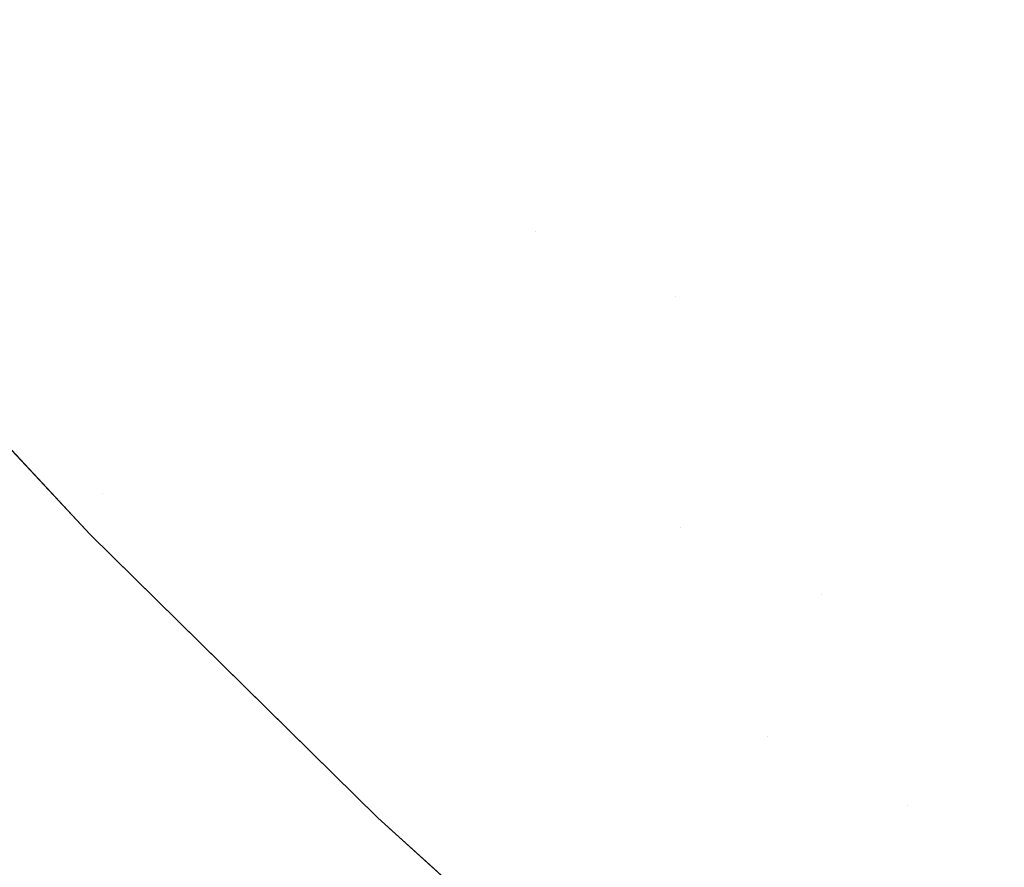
# Model space of a CAD drawing. Header units: centimetres. Extents: x -44.1 to 45.2, y 4.2 to 6.
# Tile 9 of 256: x -44.0704 to -44.05927, y 4.24612 to 4.2557. Entities that reach past the tile are written whole.
import ezdxf

# ---------------------------------------------------------------- set-up
doc = ezdxf.new("R2010")
doc.units = ezdxf.units.CM
doc.header["$LTSCALE"] = 2.54
doc.layers.add('Lucido design-1', color=7, linetype='Continuous')

# ---------------------------------------------------------------- blocks, each defined once
blk = doc.blocks.new('Gruppo-4-1')
at = {"color": 7, "linetype": 'Continuous', "lineweight": 9}
for points, invisible_edges in [([(-44.070086, 4.257788, -2312.396068), (-44.070673, 4.257617, -2312.397555), (-44.069025, 4.255656, -2312.397555), (-44.068445, 4.255835, -2312.396068)], 15), ([(-44.069572, 4.255488, -2312.39905), (-44.069025, 4.255656, -2312.397555), (-44.070673, 4.257617, -2312.397555), (-44.071226, 4.257456, -2312.39905)], 15), ([(-44.062664, 4.257615, -2312.384543), (-44.063493, 4.25736, -2312.385944), (-44.061814, 4.25547, -2312.385944), (-44.060995, 4.255737, -2312.384543)], 15), ([(-44.071226, 4.257456, -2312.39905), (-44.071746, 4.257304, -2312.400554), (-44.070086, 4.25533, -2312.400554), (-44.069572, 4.255488, -2312.39905)], 15), ([(-44.062603, 4.255213, -2312.387357), (-44.061814, 4.25547, -2312.385944), (-44.063493, 4.25736, -2312.385944), (-44.064292, 4.257113, -2312.387357)], 15), ([(-44.070566, 4.255182, -2312.402065), (-44.070086, 4.25533, -2312.400554), (-44.071746, 4.257304, -2312.400554), (-44.072231, 4.257163, -2312.402065)], 15), ([(-44.064292, 4.257113, -2312.387357), (-44.065062, 4.256876, -2312.388781), (-44.063364, 4.254966, -2312.388781), (-44.062603, 4.255213, -2312.387357)], 15), ([(-44.060989, 4.256946, -2313.061185), (-44.060148, 4.256012, -2313.061185), (-44.061814, 4.25547, -2313.058396), (-44.062665, 4.256415, -2313.058396)], 15), ([(-44.068445, 4.255835, -2313.048272), (-44.069025, 4.255656, -2313.046785), (-44.069861, 4.256637, -2313.046785), (-44.069277, 4.256812, -2313.048272)], 15), ([(-44.065664, 4.255466, -2313.052675), (-44.066509, 4.256431, -2313.052675), (-44.065062, 4.256876, -2313.055559), (-44.064225, 4.255922, -2313.055559)], 15), ([(-44.064094, 4.254728, -2312.390218), (-44.063364, 4.254966, -2312.388781), (-44.065062, 4.256876, -2312.388781), (-44.065801, 4.256649, -2312.390218)], 15), ([(-44.070411, 4.256472, -2313.04529), (-44.069861, 4.256637, -2313.046785), (-44.069025, 4.255656, -2313.046785), (-44.069572, 4.255488, -2313.04529)], 15), ([(-44.065801, 4.256649, -2312.390218), (-44.066509, 4.256431, -2312.391665), (-44.064794, 4.2545, -2312.391665), (-44.064094, 4.254728, -2312.390218)], 15), ([(-44.059283, 4.255078, -2313.061185), (-44.060148, 4.256012, -2313.061185), (-44.05837, 4.256591, -2313.063922), (-44.057517, 4.255669, -2313.063922)], 15), ([(-44.05753, 4.254441, -2312.38178), (-44.056639, 4.254747, -2312.380418), (-44.05837, 4.256591, -2312.380418), (-44.059273, 4.256297, -2312.38178)], 15), ([(-44.069572, 4.255488, -2313.04529), (-44.070086, 4.25533, -2313.043786), (-44.070928, 4.256318, -2313.043786), (-44.070411, 4.256472, -2313.04529)], 15), ([(-44.065463, 4.254283, -2312.393122), (-44.064794, 4.2545, -2312.391665), (-44.066509, 4.256431, -2312.391665), (-44.067186, 4.256222, -2312.393122)], 15), ([(-44.067186, 4.256222, -2313.051217), (-44.066509, 4.256431, -2313.052675), (-44.065664, 4.255466, -2313.052675), (-44.066337, 4.255253, -2313.051217)], 15), ([(-44.062665, 4.256415, -2313.058396), (-44.061814, 4.25547, -2313.058396), (-44.063364, 4.254966, -2313.055559), (-44.064225, 4.255922, -2313.055559)], 15), ([(-44.071411, 4.256173, -2313.042275), (-44.070928, 4.256318, -2313.043786), (-44.070086, 4.25533, -2313.043786), (-44.070566, 4.255182, -2313.042275)], 15), ([(-44.059273, 4.256297, -2312.38178), (-44.060148, 4.256012, -2312.383155), (-44.058393, 4.254144, -2312.383155), (-44.05753, 4.254441, -2312.38178)], 15), ([(-44.067186, 4.256222, -2312.393122), (-44.067832, 4.256024, -2312.39459), (-44.0661, 4.254075, -2312.39459), (-44.065463, 4.254283, -2312.393122)], 15), ([(-44.066337, 4.255253, -2313.051217), (-44.066978, 4.25505, -2313.04975), (-44.067832, 4.256024, -2313.04975), (-44.067186, 4.256222, -2313.051217)], 15), ([(-44.066706, 4.253878, -2312.396068), (-44.0661, 4.254075, -2312.39459), (-44.067832, 4.256024, -2312.39459), (-44.068445, 4.255835, -2312.396068)], 15), ([(-44.068445, 4.255835, -2313.048272), (-44.067832, 4.256024, -2313.04975), (-44.066978, 4.25505, -2313.04975), (-44.067588, 4.254857, -2313.048272)], 15), ([(-44.060938, 4.254525, -2313.058396), (-44.061814, 4.25547, -2313.058396), (-44.060148, 4.256012, -2313.061185), (-44.059283, 4.255078, -2313.061185)], 15), ([(-44.059229, 4.253856, -2312.384543), (-44.058393, 4.254144, -2312.383155), (-44.060148, 4.256012, -2312.383155), (-44.060995, 4.255737, -2312.384543)], 15), ([(-44.064225, 4.255922, -2313.055559), (-44.063364, 4.254966, -2313.055559), (-44.064794, 4.2545, -2313.052675), (-44.065664, 4.255466, -2313.052675)], 15), ([(-44.068445, 4.255835, -2312.396068), (-44.069025, 4.255656, -2312.397555), (-44.067279, 4.253692, -2312.397555), (-44.066706, 4.253878, -2312.396068)], 15), ([(-44.067588, 4.254857, -2313.048272), (-44.068165, 4.254674, -2313.046785), (-44.069025, 4.255656, -2313.046785), (-44.068445, 4.255835, -2313.048272)], 15), ([(-44.060995, 4.255737, -2312.384543), (-44.061814, 4.25547, -2312.385944), (-44.060038, 4.253579, -2312.385944), (-44.059229, 4.253856, -2312.384543)], 15), ([(-44.06782, 4.253516, -2312.39905), (-44.067279, 4.253692, -2312.397555), (-44.069025, 4.255656, -2312.397555), (-44.069572, 4.255488, -2312.39905)], 15), ([(-44.069572, 4.255488, -2313.04529), (-44.069025, 4.255656, -2313.046785), (-44.068165, 4.254674, -2313.046785), (-44.068709, 4.254502, -2313.04529)], 15), ([(-44.057517, 4.255669, -2313.063922), (-44.056639, 4.254747, -2313.063922), (-44.058393, 4.254144, -2313.061185), (-44.059283, 4.255078, -2313.061185)], 15), ([(-44.069572, 4.255488, -2312.39905), (-44.070086, 4.25533, -2312.400554), (-44.068327, 4.25335, -2312.400554), (-44.06782, 4.253516, -2312.39905)], 15), ([(-44.068709, 4.254502, -2313.04529), (-44.069219, 4.25434, -2313.043786), (-44.070086, 4.25533, -2313.043786), (-44.069572, 4.255488, -2313.04529)], 15), ([(-44.066337, 4.255253, -2313.051217), (-44.065664, 4.255466, -2313.052675), (-44.064794, 4.2545, -2313.052675), (-44.065463, 4.254283, -2313.051217)], 15), ([(-44.062478, 4.254009, -2313.055559), (-44.063364, 4.254966, -2313.055559), (-44.061814, 4.25547, -2313.058396), (-44.060938, 4.254525, -2313.058396)], 15), ([(-44.060817, 4.253311, -2312.387357), (-44.060038, 4.253579, -2312.385944), (-44.061814, 4.25547, -2312.385944), (-44.062603, 4.255213, -2312.387357)], 15), ([(-44.068802, 4.253196, -2312.402065), (-44.068327, 4.25335, -2312.400554), (-44.070086, 4.25533, -2312.400554), (-44.070566, 4.255182, -2312.402065)], 15), ([(-44.070566, 4.255182, -2313.042275), (-44.070086, 4.25533, -2313.043786), (-44.069219, 4.25434, -2313.043786), (-44.069696, 4.254189, -2313.042275)], 15), ([(-44.065463, 4.254283, -2313.051217), (-44.0661, 4.254075, -2313.04975), (-44.066978, 4.25505, -2313.04975), (-44.066337, 4.255253, -2313.051217)], 15), ([(-44.070566, 4.255182, -2312.402065), (-44.071012, 4.255045, -2312.403583), (-44.069242, 4.253053, -2312.403583), (-44.068802, 4.253196, -2312.402065)], 15), ([(-44.069696, 4.254189, -2313.042275), (-44.07014, 4.254049, -2313.040757), (-44.071012, 4.255045, -2313.040757), (-44.070566, 4.255182, -2313.042275)], 15), ([(-44.062603, 4.255213, -2312.387357), (-44.063364, 4.254966, -2312.388781), (-44.061568, 4.253053, -2312.388781), (-44.060817, 4.253311, -2312.387357)], 15), ([(-44.069648, 4.252921, -2312.405108), (-44.069242, 4.253053, -2312.403583), (-44.071012, 4.255045, -2312.403583), (-44.071423, 4.254918, -2312.405108)], 15), ([(-44.071423, 4.254918, -2313.039231), (-44.071012, 4.255045, -2313.040757), (-44.07014, 4.254049, -2313.040757), (-44.070549, 4.25392, -2313.039231)], 15), ([(-44.067588, 4.254857, -2313.048272), (-44.066978, 4.25505, -2313.04975), (-44.0661, 4.254075, -2313.04975), (-44.066706, 4.253878, -2313.048272)], 15), ([(-44.059283, 4.255078, -2313.061185), (-44.058393, 4.254144, -2313.061185), (-44.060038, 4.253579, -2313.058396), (-44.060938, 4.254525, -2313.058396)], 15), ([(-44.071423, 4.254918, -2312.405108), (-44.0718, 4.254802, -2312.40664), (-44.07002, 4.252799, -2312.40664), (-44.069648, 4.252921, -2312.405108)], 15), ([(-44.063899, 4.253534, -2313.052675), (-44.064794, 4.2545, -2313.052675), (-44.063364, 4.254966, -2313.055559), (-44.062478, 4.254009, -2313.055559)], 15), ([(-44.062288, 4.252805, -2312.390218), (-44.061568, 4.253053, -2312.388781), (-44.063364, 4.254966, -2312.388781), (-44.064094, 4.254728, -2312.390218)], 15), ([(-44.070358, 4.25269, -2312.408177), (-44.07002, 4.252799, -2312.40664), (-44.0718, 4.254802, -2312.40664), (-44.072142, 4.254697, -2312.408177)], 15), ([(-44.066706, 4.253878, -2313.048272), (-44.067279, 4.253692, -2313.046785), (-44.068165, 4.254674, -2313.046785), (-44.067588, 4.254857, -2313.048272)], 15), ([(-44.072142, 4.254697, -2312.408177), (-44.072448, 4.254602, -2312.409719), (-44.07066, 4.252591, -2312.409719), (-44.070358, 4.25269, -2312.408177)], 15), ([(-44.068709, 4.254502, -2313.04529), (-44.068165, 4.254674, -2313.046785), (-44.067279, 4.253692, -2313.046785), (-44.06782, 4.253516, -2313.04529)], 15), ([(-44.064094, 4.254728, -2312.390218), (-44.064794, 4.2545, -2312.391665), (-44.062979, 4.252568, -2312.391665), (-44.062288, 4.252805, -2312.390218)], 15), ([(-44.06782, 4.253516, -2313.04529), (-44.068327, 4.25335, -2313.043786), (-44.069219, 4.25434, -2313.043786), (-44.068709, 4.254502, -2313.04529)], 15), ([(-44.063639, 4.252341, -2312.393122), (-44.062979, 4.252568, -2312.391665), (-44.064794, 4.2545, -2312.391665), (-44.065463, 4.254283, -2312.393122)], 15), ([(-44.065463, 4.254283, -2313.051217), (-44.064794, 4.2545, -2313.052675), (-44.063899, 4.253534, -2313.052675), (-44.064564, 4.253312, -2313.051217)], 15), ([(-44.060938, 4.254525, -2313.058396), (-44.060038, 4.253579, -2313.058396), (-44.061568, 4.253053, -2313.055559), (-44.062478, 4.254009, -2313.055559)], 15), ([(-44.069696, 4.254189, -2313.042275), (-44.069219, 4.25434, -2313.043786), (-44.068327, 4.25335, -2313.043786), (-44.068802, 4.253196, -2313.042275)], 15), ([(-44.065463, 4.254283, -2312.393122), (-44.0661, 4.254075, -2312.39459), (-44.064269, 4.252125, -2312.39459), (-44.063639, 4.252341, -2312.393122)], 15), ([(-44.064564, 4.253312, -2313.051217), (-44.065197, 4.2531, -2313.04975), (-44.0661, 4.254075, -2313.04975), (-44.065463, 4.254283, -2313.051217)], 15), ([(-44.068802, 4.253196, -2313.042275), (-44.069242, 4.253053, -2313.040757), (-44.07014, 4.254049, -2313.040757), (-44.069696, 4.254189, -2313.042275)], 15), ([(-44.059113, 4.252633, -2313.058396), (-44.060038, 4.253579, -2313.058396), (-44.058393, 4.254144, -2313.061185), (-44.05748, 4.253209, -2313.061185)], 15), ([(-44.070549, 4.25392, -2313.039231), (-44.07014, 4.254049, -2313.040757), (-44.069242, 4.253053, -2313.040757), (-44.069648, 4.252921, -2313.039231)], 15), ([(-44.064866, 4.251919, -2312.396068), (-44.064269, 4.252125, -2312.39459), (-44.0661, 4.254075, -2312.39459), (-44.066706, 4.253878, -2312.396068)], 15), ([(-44.066706, 4.253878, -2313.048272), (-44.0661, 4.254075, -2313.04975), (-44.065197, 4.2531, -2313.04975), (-44.065799, 4.252899, -2313.048272)], 15), ([(-44.062478, 4.254009, -2313.055559), (-44.061568, 4.253053, -2313.055559), (-44.062979, 4.252568, -2313.052675), (-44.063899, 4.253534, -2313.052675)], 15), ([(-44.069648, 4.252921, -2313.039231), (-44.07002, 4.252799, -2313.0377), (-44.070923, 4.253801, -2313.0377), (-44.070549, 4.25392, -2313.039231)], 15), ([(-44.071262, 4.253694, -2313.036163), (-44.070923, 4.253801, -2313.0377), (-44.07002, 4.252799, -2313.0377), (-44.070358, 4.25269, -2313.036163)], 15), ([(-44.066706, 4.253878, -2312.396068), (-44.067279, 4.253692, -2312.397555), (-44.065432, 4.251725, -2312.397555), (-44.064866, 4.251919, -2312.396068)], 15), ([(-44.065799, 4.252899, -2313.048272), (-44.066368, 4.252708, -2313.046785), (-44.067279, 4.253692, -2313.046785), (-44.066706, 4.253878, -2313.048272)], 15), ([(-44.059229, 4.253856, -2312.384543), (-44.060038, 4.253579, -2312.385944), (-44.058163, 4.251687, -2312.385944), (-44.057366, 4.251976, -2312.384543)], 15), ([(-44.070358, 4.25269, -2313.036163), (-44.07066, 4.252591, -2313.034621), (-44.071567, 4.253597, -2313.034621), (-44.071262, 4.253694, -2313.036163)], 15), ([(-44.065966, 4.251541, -2312.39905), (-44.065432, 4.251725, -2312.397555), (-44.067279, 4.253692, -2312.397555), (-44.06782, 4.253516, -2312.39905)], 15), ([(-44.06782, 4.253516, -2313.04529), (-44.067279, 4.253692, -2313.046785), (-44.066368, 4.252708, -2313.046785), (-44.066906, 4.252529, -2313.04529)], 15), ([(-44.060632, 4.252096, -2313.055559), (-44.061568, 4.253053, -2313.055559), (-44.060038, 4.253579, -2313.058396), (-44.059113, 4.252633, -2313.058396)], 15), ([(-44.058931, 4.251408, -2312.387357), (-44.058163, 4.251687, -2312.385944), (-44.060038, 4.253579, -2312.385944), (-44.060817, 4.253311, -2312.387357)], 15), ([(-44.06782, 4.253516, -2312.39905), (-44.068327, 4.25335, -2312.400554), (-44.066467, 4.251369, -2312.400554), (-44.065966, 4.251541, -2312.39905)], 15), ([(-44.066906, 4.252529, -2313.04529), (-44.06741, 4.25236, -2313.043786), (-44.068327, 4.25335, -2313.043786), (-44.06782, 4.253516, -2313.04529)], 15), ([(-44.064564, 4.253312, -2313.051217), (-44.063899, 4.253534, -2313.052675), (-44.062979, 4.252568, -2313.052675)], 11), ([(-44.066935, 4.251208, -2312.402065), (-44.066467, 4.251369, -2312.400554), (-44.068327, 4.25335, -2312.400554), (-44.068802, 4.253196, -2312.402065)], 15), ([(-44.068802, 4.253196, -2313.042275), (-44.068327, 4.25335, -2313.043786), (-44.06741, 4.25236, -2313.043786), (-44.067881, 4.252202, -2313.042275)], 15), ([(-44.064269, 4.252125, -2313.04975), (-44.065197, 4.2531, -2313.04975), (-44.064564, 4.253312, -2313.051217)], 11), ([(-44.062979, 4.252568, -2313.052675), (-44.064269, 4.252125, -2313.04975), (-44.064564, 4.253312, -2313.051217)], 11), ([(-44.060817, 4.253311, -2312.387357), (-44.061568, 4.253053, -2312.388781), (-44.059671, 4.25114, -2312.388781), (-44.058931, 4.251408, -2312.387357)], 15), ([(-44.068802, 4.253196, -2312.402065), (-44.069242, 4.253053, -2312.403583), (-44.06737, 4.251059, -2312.403583), (-44.066935, 4.251208, -2312.402065)], 15), ([(-44.067881, 4.252202, -2313.042275), (-44.068319, 4.252056, -2313.040757), (-44.069242, 4.253053, -2313.040757), (-44.068802, 4.253196, -2313.042275)], 15), ([(-44.071787, 4.252224, -2312.420608), (-44.072532, 4.253023, -2312.42217), (-44.069894, 4.250195, -2312.42217), (-44.069882, 4.250195, -2312.420608)], 13), ([(-44.072532, 4.253023, -2313.02217), (-44.0696, 4.24988, -2313.02217), (-44.0696, 4.24988, -2312.42217), (-44.069894, 4.250195, -2312.42217)], 10), ([(-44.069894, 4.250195, -2312.42217), (-44.072532, 4.253023, -2312.42217), (-44.072532, 4.253023, -2313.02217)], 10), ([(-44.069882, 4.250195, -2313.023732), (-44.0696, 4.24988, -2313.02217), (-44.072532, 4.253023, -2313.02217), (-44.071787, 4.252224, -2313.023732)], 13), ([(-44.067771, 4.250921, -2312.405108), (-44.06737, 4.251059, -2312.403583), (-44.069242, 4.253053, -2312.403583), (-44.069648, 4.252921, -2312.405108)], 15), ([(-44.069648, 4.252921, -2313.039231), (-44.069242, 4.253053, -2313.040757), (-44.068319, 4.252056, -2313.040757), (-44.068723, 4.251921, -2313.039231)], 15), ([(-44.065799, 4.252899, -2313.048272), (-44.065197, 4.2531, -2313.04975), (-44.064269, 4.252125, -2313.04975), (-44.064866, 4.251919, -2313.048272)], 15), ([(-44.062034, 4.251601, -2313.052675), (-44.062979, 4.252568, -2313.052675), (-44.061568, 4.253053, -2313.055559), (-44.060632, 4.252096, -2313.055559)], 15), ([(-44.060382, 4.250882, -2312.390218), (-44.059671, 4.25114, -2312.388781), (-44.061568, 4.253053, -2312.388781), (-44.062288, 4.252805, -2312.390218)], 15), ([(-44.069648, 4.252921, -2312.405108), (-44.07002, 4.252799, -2312.40664), (-44.068138, 4.250795, -2312.40664), (-44.067771, 4.250921, -2312.405108)], 15), ([(-44.068723, 4.251921, -2313.039231), (-44.069092, 4.251797, -2313.0377), (-44.07002, 4.252799, -2313.0377), (-44.069648, 4.252921, -2313.039231)], 15), ([(-44.064866, 4.251919, -2313.048272), (-44.065432, 4.251725, -2313.046785), (-44.066368, 4.252708, -2313.046785), (-44.065799, 4.252899, -2313.048272)], 15), ([(-44.068471, 4.25068, -2312.408177), (-44.068138, 4.250795, -2312.40664), (-44.07002, 4.252799, -2312.40664), (-44.070358, 4.25269, -2312.408177)], 15), ([(-44.070358, 4.25269, -2313.036163), (-44.07002, 4.252799, -2313.0377), (-44.069092, 4.251797, -2313.0377), (-44.069428, 4.251685, -2313.036163)], 15), ([(-44.062288, 4.252805, -2312.390218), (-44.062979, 4.252568, -2312.391665), (-44.061064, 4.250635, -2312.391665), (-44.060382, 4.250882, -2312.390218)], 15), ([(-44.070358, 4.25269, -2312.408177), (-44.07066, 4.252591, -2312.409719), (-44.06877, 4.250578, -2312.409719), (-44.068471, 4.25068, -2312.408177)], 15), ([(-44.069428, 4.251685, -2313.036163), (-44.069728, 4.251585, -2313.034621), (-44.07066, 4.252591, -2313.034621), (-44.070358, 4.25269, -2313.036163)], 15), ([(-44.066906, 4.252529, -2313.04529), (-44.066368, 4.252708, -2313.046785), (-44.065432, 4.251725, -2313.046785), (-44.065966, 4.251541, -2313.04529)], 15), ([(-44.069034, 4.250487, -2312.411265), (-44.06877, 4.250578, -2312.409719), (-44.07066, 4.252591, -2312.409719), (-44.070928, 4.252504, -2312.411265)], 15), ([(-44.070928, 4.252504, -2313.033075), (-44.07066, 4.252591, -2313.034621), (-44.069728, 4.251585, -2313.034621), (-44.069994, 4.251496, -2313.033075)], 15), ([(-44.063315, 4.251149, -2313.04975), (-44.064269, 4.252125, -2313.04975), (-44.062979, 4.252568, -2313.052675), (-44.062034, 4.251601, -2313.052675)], 15), ([(-44.061715, 4.250399, -2312.393122), (-44.061064, 4.250635, -2312.391665), (-44.062979, 4.252568, -2312.391665), (-44.063639, 4.252341, -2312.393122)], 15), ([(-44.059113, 4.252633, -2313.058396), (-44.058163, 4.251687, -2313.058396), (-44.059671, 4.25114, -2313.055559), (-44.060632, 4.252096, -2313.055559)], 15), ([(-44.070928, 4.252504, -2312.411265), (-44.07116, 4.252429, -2312.412816), (-44.069263, 4.250408, -2312.412816), (-44.069034, 4.250487, -2312.411265)], 15), ([(-44.069994, 4.251496, -2313.033075), (-44.070225, 4.251418, -2313.031524), (-44.07116, 4.252429, -2313.031524), (-44.070928, 4.252504, -2313.033075)], 15), ([(-44.065966, 4.251541, -2313.04529), (-44.066467, 4.251369, -2313.043786), (-44.06741, 4.25236, -2313.043786), (-44.066906, 4.252529, -2313.04529)], 15), ([(-44.071357, 4.252365, -2312.414369), (-44.071518, 4.252312, -2312.415926), (-44.069616, 4.250287, -2312.415926), (-44.069457, 4.250341, -2312.414369)], 15), ([(-44.069457, 4.250341, -2313.029971), (-44.069616, 4.250287, -2313.028414), (-44.071518, 4.252312, -2313.028414), (-44.071357, 4.252365, -2313.029971)], 15), ([(-44.069457, 4.250341, -2312.414369), (-44.069263, 4.250408, -2312.412816), (-44.07116, 4.252429, -2312.412816), (-44.071357, 4.252365, -2312.414369)], 15), ([(-44.069457, 4.250341, -2313.029971), (-44.071357, 4.252365, -2313.029971), (-44.07116, 4.252429, -2313.031524), (-44.070225, 4.251418, -2313.031524)], 15), ([(-44.067881, 4.252202, -2313.042275), (-44.06741, 4.25236, -2313.043786), (-44.066467, 4.251369, -2313.043786), (-44.066935, 4.251208, -2313.042275)], 15), ([(-44.063639, 4.252341, -2312.393122), (-44.064269, 4.252125, -2312.39459), (-44.062335, 4.250174, -2312.39459), (-44.061715, 4.250399, -2312.393122)], 15), ([(-44.069882, 4.250195, -2312.420608), (-44.069829, 4.250214, -2312.419046), (-44.071733, 4.252242, -2312.419046), (-44.071787, 4.252224, -2312.420608)], 15), ([(-44.071787, 4.252224, -2313.023732), (-44.071733, 4.252242, -2313.025294), (-44.069829, 4.250214, -2313.025294), (-44.069882, 4.250195, -2313.023732)], 15), ([(-44.071644, 4.252271, -2312.417485), (-44.071733, 4.252242, -2312.419046), (-44.069829, 4.250214, -2312.419046), (-44.06974, 4.250244, -2312.417485)], 15), ([(-44.06974, 4.250244, -2313.026855), (-44.069829, 4.250214, -2313.025294), (-44.071733, 4.252242, -2313.025294), (-44.071644, 4.252271, -2313.026855)], 15), ([(-44.06974, 4.250244, -2312.417485), (-44.069616, 4.250287, -2312.415926), (-44.071518, 4.252312, -2312.415926), (-44.071644, 4.252271, -2312.417485)], 15), ([(-44.071644, 4.252271, -2313.026855), (-44.071518, 4.252312, -2313.028414), (-44.069616, 4.250287, -2313.028414), (-44.06974, 4.250244, -2313.026855)], 15), ([(-44.066935, 4.251208, -2313.042275), (-44.06737, 4.251059, -2313.040757), (-44.068319, 4.252056, -2313.040757), (-44.067881, 4.252202, -2313.042275)], 15), ([(-44.062925, 4.24996, -2312.396068), (-44.062335, 4.250174, -2312.39459), (-44.064269, 4.252125, -2312.39459), (-44.064866, 4.251919, -2312.396068)], 15), ([(-44.064866, 4.251919, -2313.048272), (-44.064269, 4.252125, -2313.04975), (-44.063315, 4.251149, -2313.04975), (-44.063908, 4.25094, -2313.048272)], 15), ([(-44.068723, 4.251921, -2313.039231), (-44.068319, 4.252056, -2313.040757), (-44.06737, 4.251059, -2313.040757), (-44.067771, 4.250921, -2313.039231)], 15), ([(-44.060632, 4.252096, -2313.055559), (-44.059671, 4.25114, -2313.055559), (-44.061064, 4.250635, -2313.052675), (-44.062034, 4.251601, -2313.052675)], 15), ([(-44.067771, 4.250921, -2313.039231), (-44.068138, 4.250795, -2313.0377), (-44.069092, 4.251797, -2313.0377), (-44.068723, 4.251921, -2313.039231)], 15), ([(-44.064866, 4.251919, -2312.396068), (-44.065432, 4.251725, -2312.397555), (-44.063483, 4.249758, -2312.397555), (-44.062925, 4.24996, -2312.396068)], 15), ([(-44.063908, 4.25094, -2313.048272), (-44.06447, 4.250741, -2313.046785), (-44.065432, 4.251725, -2313.046785), (-44.064866, 4.251919, -2313.048272)], 15), ([(-44.069428, 4.251685, -2313.036163), (-44.069092, 4.251797, -2313.0377), (-44.068138, 4.250795, -2313.0377), (-44.068471, 4.25068, -2313.036163)], 15), ([(-44.068471, 4.25068, -2313.036163), (-44.06877, 4.250578, -2313.034621), (-44.069728, 4.251585, -2313.034621), (-44.069428, 4.251685, -2313.036163)], 15), ([(-44.064009, 4.249567, -2312.39905), (-44.063483, 4.249758, -2312.397555), (-44.065432, 4.251725, -2312.397555), (-44.065966, 4.251541, -2312.39905)], 15), ([(-44.065966, 4.251541, -2313.04529), (-44.065432, 4.251725, -2313.046785), (-44.06447, 4.250741, -2313.046785), (-44.065, 4.250554, -2313.04529)], 15), ([(-44.058685, 4.250184, -2313.055559), (-44.059671, 4.25114, -2313.055559), (-44.058163, 4.251687, -2313.058396), (-44.057188, 4.250742, -2313.058396)], 15), ([(-44.069994, 4.251496, -2313.033075), (-44.069728, 4.251585, -2313.034621), (-44.06877, 4.250578, -2313.034621), (-44.069034, 4.250487, -2313.033075)], 15), ([(-44.062034, 4.251601, -2313.052675), (-44.061064, 4.250635, -2313.052675), (-44.062335, 4.250174, -2313.04975), (-44.063315, 4.251149, -2313.04975)], 15), ([(-44.069034, 4.250487, -2313.033075), (-44.069263, 4.250408, -2313.031524), (-44.070225, 4.251418, -2313.031524), (-44.069994, 4.251496, -2313.033075)], 15), ([(-44.065966, 4.251541, -2312.39905), (-44.066467, 4.251369, -2312.400554), (-44.064503, 4.249388, -2312.400554), (-44.064009, 4.249567, -2312.39905)], 15), ([(-44.065, 4.250554, -2313.04529), (-44.065498, 4.250378, -2313.043786), (-44.066467, 4.251369, -2313.043786), (-44.065966, 4.251541, -2313.04529)], 15), ([(-44.070225, 4.251418, -2313.031524), (-44.069263, 4.250408, -2313.031524), (-44.069457, 4.250341, -2313.029971)], 11), ([(-44.064965, 4.24922, -2312.402065), (-44.064503, 4.249388, -2312.400554), (-44.066467, 4.251369, -2312.400554), (-44.066935, 4.251208, -2312.402065)], 15), ([(-44.066935, 4.251208, -2313.042275), (-44.066467, 4.251369, -2313.043786), (-44.065498, 4.250378, -2313.043786), (-44.065963, 4.250214, -2313.042275)], 15), ([(-44.058931, 4.251408, -2312.387357), (-44.059671, 4.25114, -2312.388781), (-44.057673, 4.249229, -2312.388781), (-44.056944, 4.249508, -2312.387357)], 15), ([(-44.066935, 4.251208, -2312.402065), (-44.06737, 4.251059, -2312.403583), (-44.065393, 4.249065, -2312.403583), (-44.064965, 4.24922, -2312.402065)], 15), ([(-44.065963, 4.250214, -2313.042275), (-44.066395, 4.250062, -2313.040757), (-44.06737, 4.251059, -2313.040757), (-44.066935, 4.251208, -2313.042275)], 15), ([(-44.063908, 4.25094, -2313.048272), (-44.063315, 4.251149, -2313.04975), (-44.062335, 4.250174, -2313.04975), (-44.062925, 4.24996, -2313.048272)], 15), ([(-44.060067, 4.249669, -2313.052675), (-44.061064, 4.250635, -2313.052675), (-44.059671, 4.25114, -2313.055559), (-44.058685, 4.250184, -2313.055559)], 15), ([(-44.058374, 4.248961, -2312.390218), (-44.057673, 4.249229, -2312.388781), (-44.059671, 4.25114, -2312.388781), (-44.060382, 4.250882, -2312.390218)], 15), ([(-44.065789, 4.248921, -2312.405108), (-44.065393, 4.249065, -2312.403583), (-44.06737, 4.251059, -2312.403583), (-44.067771, 4.250921, -2312.405108)], 15), ([(-44.067771, 4.250921, -2313.039231), (-44.06737, 4.251059, -2313.040757), (-44.066395, 4.250062, -2313.040757), (-44.066793, 4.249921, -2313.039231)], 15), ([(-44.067771, 4.250921, -2312.405108), (-44.068138, 4.250795, -2312.40664), (-44.066151, 4.24879, -2312.40664), (-44.065789, 4.248921, -2312.405108)], 15), ([(-44.066793, 4.249921, -2313.039231), (-44.067158, 4.249792, -2313.0377), (-44.068138, 4.250795, -2313.0377), (-44.067771, 4.250921, -2313.039231)], 15), ([(-44.062925, 4.24996, -2313.048272), (-44.063483, 4.249758, -2313.046785), (-44.06447, 4.250741, -2313.046785), (-44.063908, 4.25094, -2313.048272)], 15), ([(-44.066479, 4.248671, -2312.408177), (-44.066151, 4.24879, -2312.40664), (-44.068138, 4.250795, -2312.40664), (-44.068471, 4.25068, -2312.408177)], 15), ([(-44.068471, 4.25068, -2313.036163), (-44.068138, 4.250795, -2313.0377), (-44.067158, 4.249792, -2313.0377), (-44.067489, 4.249675, -2313.036163)], 15), ([(-44.060382, 4.250882, -2312.390218), (-44.061064, 4.250635, -2312.391665), (-44.059045, 4.248704, -2312.391665), (-44.058374, 4.248961, -2312.390218)], 15), ([(-44.068471, 4.25068, -2312.408177), (-44.06877, 4.250578, -2312.409719), (-44.066774, 4.248564, -2312.409719), (-44.066479, 4.248671, -2312.408177)], 15), ([(-44.067489, 4.249675, -2313.036163), (-44.067785, 4.249571, -2313.034621), (-44.06877, 4.250578, -2313.034621), (-44.068471, 4.25068, -2313.036163)], 15), ([(-44.065, 4.250554, -2313.04529), (-44.06447, 4.250741, -2313.046785), (-44.063483, 4.249758, -2313.046785), (-44.064009, 4.249567, -2313.04529)], 15), ([(-44.067034, 4.24847, -2312.411265), (-44.066774, 4.248564, -2312.409719), (-44.06877, 4.250578, -2312.409719), (-44.069034, 4.250487, -2312.411265)], 15), ([(-44.069034, 4.250487, -2313.033075), (-44.06877, 4.250578, -2313.034621), (-44.067785, 4.249571, -2313.034621), (-44.068047, 4.249478, -2313.033075)], 15), ([(-44.064009, 4.249567, -2313.04529), (-44.064503, 4.249388, -2313.043786), (-44.065498, 4.250378, -2313.043786), (-44.065, 4.250554, -2313.04529)], 15), ([(-44.061329, 4.249199, -2313.04975), (-44.062335, 4.250174, -2313.04975), (-44.061064, 4.250635, -2313.052675), (-44.060067, 4.249669, -2313.052675)], 15), ([(-44.059686, 4.248459, -2312.393122), (-44.059045, 4.248704, -2312.391665), (-44.061064, 4.250635, -2312.391665), (-44.061715, 4.250399, -2312.393122)], 15), ([(-44.069034, 4.250487, -2312.411265), (-44.069263, 4.250408, -2312.412816), (-44.06726, 4.248388, -2312.412816), (-44.067034, 4.24847, -2312.411265)], 15), ([(-44.068047, 4.249478, -2313.033075), (-44.068275, 4.249398, -2313.031524), (-44.069263, 4.250408, -2313.031524), (-44.069034, 4.250487, -2313.033075)], 15), ([(-44.069457, 4.250341, -2312.414369), (-44.069616, 4.250287, -2312.415926), (-44.067609, 4.248261, -2312.415926), (-44.067452, 4.248318, -2312.414369)], 15), ([(-44.068468, 4.24933, -2313.029971), (-44.068626, 4.249274, -2313.028414), (-44.069616, 4.250287, -2313.028414), (-44.069457, 4.250341, -2313.029971)], 15), ([(-44.067452, 4.248318, -2312.414369), (-44.06726, 4.248388, -2312.412816), (-44.069263, 4.250408, -2312.412816), (-44.069457, 4.250341, -2312.414369)], 15), ([(-44.069457, 4.250341, -2313.029971), (-44.069263, 4.250408, -2313.031524), (-44.068275, 4.249398, -2313.031524), (-44.068468, 4.24933, -2313.029971)], 15), ([(-44.065963, 4.250214, -2313.042275), (-44.065498, 4.250378, -2313.043786), (-44.064503, 4.249388, -2313.043786), (-44.064965, 4.24922, -2313.042275)], 15), ([(-44.061715, 4.250399, -2312.393122), (-44.062335, 4.250174, -2312.39459), (-44.060297, 4.248225, -2312.39459), (-44.059686, 4.248459, -2312.393122)], 15), ([(-44.06974, 4.250244, -2312.417485), (-44.069829, 4.250214, -2312.419046), (-44.067818, 4.248185, -2312.419046), (-44.067731, 4.248217, -2312.417485)], 15), ([(-44.068749, 4.24923, -2313.026855), (-44.068837, 4.249199, -2313.025294), (-44.069829, 4.250214, -2313.025294), (-44.06974, 4.250244, -2313.026855)], 15), ([(-44.067731, 4.248217, -2312.417485), (-44.067609, 4.248261, -2312.415926), (-44.069616, 4.250287, -2312.415926), (-44.06974, 4.250244, -2312.417485)], 15), ([(-44.06974, 4.250244, -2313.026855), (-44.069616, 4.250287, -2313.028414), (-44.068626, 4.249274, -2313.028414), (-44.068749, 4.24923, -2313.026855)], 15), ([(-44.069882, 4.250195, -2312.420608), (-44.069894, 4.250195, -2312.42217), (-44.0696, 4.24988, -2312.42217)], 9), ([(-44.067871, 4.248166, -2312.420608), (-44.067818, 4.248185, -2312.419046), (-44.069829, 4.250214, -2312.419046), (-44.069882, 4.250195, -2312.420608)], 15), ([(-44.069882, 4.250195, -2313.023732), (-44.069829, 4.250214, -2313.025294), (-44.068837, 4.249199, -2313.025294), (-44.06889, 4.249181, -2313.023732)], 15), ([(-44.067871, 4.248166, -2312.420608), (-44.069882, 4.250195, -2312.420608), (-44.0696, 4.24988, -2312.42217)], 11), ([(-44.06889, 4.249181, -2313.023732), (-44.0696, 4.24988, -2313.02217), (-44.069882, 4.250195, -2313.023732)], 11), ([(-44.064965, 4.24922, -2313.042275), (-44.065393, 4.249065, -2313.040757), (-44.066395, 4.250062, -2313.040757), (-44.065963, 4.250214, -2313.042275)], 15), ([(-44.060878, 4.248003, -2312.396068), (-44.060297, 4.248225, -2312.39459), (-44.062335, 4.250174, -2312.39459), (-44.062925, 4.24996, -2312.396068)], 15), ([(-44.062925, 4.24996, -2313.048272), (-44.062335, 4.250174, -2313.04975), (-44.061329, 4.249199, -2313.04975)], 11), ([(-44.058685, 4.250184, -2313.055559), (-44.057673, 4.249229, -2313.055559), (-44.059045, 4.248704, -2313.052675), (-44.060067, 4.249669, -2313.052675)], 15), ([(-44.066793, 4.249921, -2313.039231), (-44.066395, 4.250062, -2313.040757), (-44.065393, 4.249065, -2313.040757), (-44.065789, 4.248921, -2313.039231)], 15), ([(-44.065789, 4.248921, -2313.039231), (-44.066151, 4.24879, -2313.0377), (-44.067158, 4.249792, -2313.0377), (-44.066793, 4.249921, -2313.039231)], 15), ([(-44.062925, 4.24996, -2312.396068), (-44.063483, 4.249758, -2312.397555), (-44.061428, 4.247793, -2312.397555), (-44.060878, 4.248003, -2312.396068)], 15), ([(-44.062469, 4.248775, -2313.046785), (-44.063483, 4.249758, -2313.046785), (-44.062925, 4.24996, -2313.048272)], 11), ([(-44.061329, 4.249199, -2313.04975), (-44.062469, 4.248775, -2313.046785), (-44.062925, 4.24996, -2313.048272)], 11), ([(-44.0696, 4.24988, -2312.42217), (-44.066346, 4.246674, -2312.42217), (-44.067871, 4.248166, -2312.420608)], 10), ([(-44.066346, 4.246674, -2312.42217), (-44.0696, 4.24988, -2312.42217), (-44.0696, 4.24988, -2313.02217), (-44.067871, 4.248177, -2313.02217)], 10), ([(-44.067871, 4.248166, -2313.023732), (-44.067871, 4.248177, -2313.02217), (-44.0696, 4.24988, -2313.02217), (-44.06889, 4.249181, -2313.023732)], 13), ([(-44.067489, 4.249675, -2313.036163), (-44.067158, 4.249792, -2313.0377), (-44.066151, 4.24879, -2313.0377), (-44.066479, 4.248671, -2313.036163)], 15), ([(-44.066479, 4.248671, -2313.036163), (-44.066774, 4.248564, -2313.034621), (-44.067785, 4.249571, -2313.034621), (-44.067489, 4.249675, -2313.036163)], 15), ([(-44.061947, 4.247595, -2312.39905), (-44.061428, 4.247793, -2312.397555), (-44.063483, 4.249758, -2312.397555), (-44.064009, 4.249567, -2312.39905)], 15), ([(-44.064009, 4.249567, -2313.04529), (-44.063483, 4.249758, -2313.046785), (-44.062469, 4.248775, -2313.046785), (-44.062991, 4.24858, -2313.04529)], 15), ([(-44.060067, 4.249669, -2313.052675), (-44.059045, 4.248704, -2313.052675), (-44.060297, 4.248225, -2313.04975), (-44.061329, 4.249199, -2313.04975)], 15), ([(-44.068047, 4.249478, -2313.033075), (-44.067785, 4.249571, -2313.034621), (-44.066774, 4.248564, -2313.034621), (-44.067034, 4.24847, -2313.033075)], 15), ([(-44.064009, 4.249567, -2312.39905), (-44.064503, 4.249388, -2312.400554), (-44.062433, 4.247408, -2312.400554), (-44.061947, 4.247595, -2312.39905)], 15), ([(-44.062991, 4.24858, -2313.04529), (-44.063481, 4.248398, -2313.043786), (-44.064503, 4.249388, -2313.043786), (-44.064009, 4.249567, -2313.04529)], 15), ([(-44.067034, 4.24847, -2313.033075), (-44.06726, 4.248388, -2313.031524), (-44.068275, 4.249398, -2313.031524), (-44.068047, 4.249478, -2313.033075)], 15), ([(-44.067452, 4.248318, -2313.029971), (-44.067609, 4.248261, -2313.028414), (-44.068626, 4.249274, -2313.028414), (-44.068468, 4.24933, -2313.029971)], 15), ([(-44.068468, 4.24933, -2313.029971), (-44.068275, 4.249398, -2313.031524), (-44.06726, 4.248388, -2313.031524), (-44.067452, 4.248318, -2313.029971)], 15), ([(-44.062888, 4.247234, -2312.402065), (-44.062433, 4.247408, -2312.400554), (-44.064503, 4.249388, -2312.400554), (-44.064965, 4.24922, -2312.402065)], 15), ([(-44.064965, 4.24922, -2313.042275), (-44.064503, 4.249388, -2313.043786), (-44.063481, 4.248398, -2313.043786), (-44.06394, 4.248227, -2313.042275)], 15), ([(-44.067731, 4.248217, -2313.026855), (-44.067818, 4.248185, -2313.025294), (-44.068837, 4.249199, -2313.025294), (-44.068749, 4.24923, -2313.026855)], 15), ([(-44.068749, 4.24923, -2313.026855), (-44.068626, 4.249274, -2313.028414), (-44.067609, 4.248261, -2313.028414), (-44.067731, 4.248217, -2313.026855)], 15), ([(-44.064965, 4.24922, -2312.402065), (-44.065393, 4.249065, -2312.403583), (-44.06331, 4.247073, -2312.403583), (-44.062888, 4.247234, -2312.402065)], 15), ([(-44.06394, 4.248227, -2313.042275), (-44.064365, 4.248068, -2313.040757), (-44.065393, 4.249065, -2313.040757), (-44.064965, 4.24922, -2313.042275)], 15), ([(-44.06889, 4.249181, -2313.023732), (-44.068837, 4.249199, -2313.025294), (-44.067818, 4.248185, -2313.025294), (-44.067871, 4.248166, -2313.023732)], 15), ([(-44.061329, 4.249199, -2313.04975), (-44.060297, 4.248225, -2313.04975), (-44.061428, 4.247793, -2313.046785), (-44.062469, 4.248775, -2313.046785)], 15), ([(-44.0637, 4.246924, -2312.405108), (-44.06331, 4.247073, -2312.403583), (-44.065393, 4.249065, -2312.403583), (-44.065789, 4.248921, -2312.405108)], 15), ([(-44.065789, 4.248921, -2313.039231), (-44.065393, 4.249065, -2313.040757), (-44.064365, 4.248068, -2313.040757), (-44.064758, 4.247922, -2313.039231)], 15), ([(-44.065789, 4.248921, -2312.405108), (-44.066151, 4.24879, -2312.40664), (-44.064057, 4.246787, -2312.40664), (-44.0637, 4.246924, -2312.405108)], 15), ([(-44.064758, 4.247922, -2313.039231), (-44.065117, 4.247788, -2313.0377), (-44.066151, 4.24879, -2313.0377), (-44.065789, 4.248921, -2313.039231)], 15), ([(-44.06438, 4.246664, -2312.408177), (-44.064057, 4.246787, -2312.40664), (-44.066151, 4.24879, -2312.40664), (-44.066479, 4.248671, -2312.408177)], 15), ([(-44.066479, 4.248671, -2313.036163), (-44.066151, 4.24879, -2313.0377), (-44.065117, 4.247788, -2313.0377), (-44.065443, 4.247667, -2313.036163)], 15), ([(-44.062991, 4.24858, -2313.04529), (-44.062469, 4.248775, -2313.046785), (-44.061428, 4.247793, -2313.046785), (-44.061947, 4.247595, -2313.04529)], 15), ([(-44.066479, 4.248671, -2312.408177), (-44.066774, 4.248564, -2312.409719), (-44.064671, 4.246553, -2312.409719), (-44.06438, 4.246664, -2312.408177)], 15), ([(-44.065443, 4.247667, -2313.036163), (-44.065736, 4.247558, -2313.034621), (-44.066774, 4.248564, -2313.034621), (-44.066479, 4.248671, -2313.036163)], 15), ([(-44.059239, 4.247252, -2313.04975), (-44.060297, 4.248225, -2313.04975), (-44.059045, 4.248704, -2313.052675), (-44.057996, 4.247741, -2313.052675)], 15), ([(-44.057552, 4.246524, -2312.393122), (-44.056921, 4.246778, -2312.391665), (-44.059045, 4.248704, -2312.391665), (-44.059686, 4.248459, -2312.393122)], 15), ([(-44.064927, 4.246454, -2312.411265), (-44.064671, 4.246553, -2312.409719), (-44.066774, 4.248564, -2312.409719), (-44.067034, 4.24847, -2312.411265)], 15), ([(-44.067034, 4.24847, -2313.033075), (-44.066774, 4.248564, -2313.034621), (-44.065736, 4.247558, -2313.034621), (-44.065994, 4.247462, -2313.033075)], 15), ([(-44.061947, 4.247595, -2313.04529), (-44.062433, 4.247408, -2313.043786), (-44.063481, 4.248398, -2313.043786), (-44.062991, 4.24858, -2313.04529)], 15), ([(-44.067034, 4.24847, -2312.411265), (-44.06726, 4.248388, -2312.412816), (-44.06515, 4.246369, -2312.412816), (-44.064927, 4.246454, -2312.411265)], 15), ([(-44.065994, 4.247462, -2313.033075), (-44.066219, 4.247378, -2313.031524), (-44.06726, 4.248388, -2313.031524), (-44.067034, 4.24847, -2313.033075)], 15), ([(-44.059686, 4.248459, -2312.393122), (-44.060297, 4.248225, -2312.39459), (-44.058154, 4.246281, -2312.39459), (-44.057552, 4.246524, -2312.393122)], 15), ([(-44.065339, 4.246297, -2312.414369), (-44.06515, 4.246369, -2312.412816), (-44.06726, 4.248388, -2312.412816), (-44.067452, 4.248318, -2312.414369)], 15), ([(-44.067452, 4.248318, -2313.029971), (-44.06726, 4.248388, -2313.031524), (-44.066219, 4.247378, -2313.031524), (-44.066409, 4.247307, -2313.029971)], 15), ([(-44.06394, 4.248227, -2313.042275), (-44.063481, 4.248398, -2313.043786), (-44.062433, 4.247408, -2313.043786), (-44.062888, 4.247234, -2313.042275)], 15), ([(-44.067731, 4.248217, -2312.417485), (-44.067818, 4.248185, -2312.419046), (-44.0657, 4.246159, -2312.419046), (-44.065614, 4.246192, -2312.417485)], 15), ([(-44.066686, 4.247204, -2313.026855), (-44.066773, 4.247172, -2313.025294), (-44.067818, 4.248185, -2313.025294), (-44.067731, 4.248217, -2313.026855)], 15), ([(-44.065614, 4.246192, -2312.417485), (-44.065493, 4.246238, -2312.415926), (-44.067609, 4.248261, -2312.415926), (-44.067731, 4.248217, -2312.417485)], 15), ([(-44.067731, 4.248217, -2313.026855), (-44.067609, 4.248261, -2313.028414), (-44.066565, 4.247249, -2313.028414), (-44.066686, 4.247204, -2313.026855)], 15), ([(-44.067452, 4.248318, -2312.414369), (-44.067609, 4.248261, -2312.415926), (-44.065493, 4.246238, -2312.415926), (-44.065339, 4.246297, -2312.414369)], 15), ([(-44.066409, 4.247307, -2313.029971), (-44.066565, 4.247249, -2313.028414), (-44.067609, 4.248261, -2313.028414), (-44.067452, 4.248318, -2313.029971)], 15), ([(-44.062888, 4.247234, -2313.042275), (-44.06331, 4.247073, -2313.040757), (-44.064365, 4.248068, -2313.040757), (-44.06394, 4.248227, -2313.042275)], 15), ([(-44.060361, 4.246812, -2313.046785), (-44.061428, 4.247793, -2313.046785), (-44.060297, 4.248225, -2313.04975), (-44.059239, 4.247252, -2313.04975)], 15), ([(-44.058726, 4.246051, -2312.396068), (-44.058154, 4.246281, -2312.39459), (-44.060297, 4.248225, -2312.39459), (-44.060878, 4.248003, -2312.396068)], 15), ([(-44.065751, 4.246139, -2312.420608), (-44.0657, 4.246159, -2312.419046), (-44.067818, 4.248185, -2312.419046), (-44.067871, 4.248166, -2312.420608)], 15), ([(-44.067871, 4.248166, -2313.023732), (-44.067818, 4.248185, -2313.025294), (-44.066773, 4.247172, -2313.025294), (-44.066825, 4.247152, -2313.023732)], 15), ([(-44.067871, 4.248177, -2313.02217), (-44.066346, 4.246674, -2313.02217), (-44.066346, 4.246674, -2312.42217)], 10), ([(-44.066825, 4.247152, -2313.023732), (-44.066346, 4.246674, -2313.02217), (-44.067871, 4.248177, -2313.02217), (-44.067871, 4.248166, -2313.023732)], 13), ([(-44.065751, 4.246139, -2312.420608), (-44.067871, 4.248166, -2312.420608), (-44.066346, 4.246674, -2312.42217)], 11), ([(-44.064758, 4.247922, -2313.039231), (-44.064365, 4.248068, -2313.040757), (-44.06331, 4.247073, -2313.040757), (-44.0637, 4.246924, -2313.039231)], 15), ([(-44.060878, 4.248003, -2312.396068), (-44.061428, 4.247793, -2312.397555), (-44.059267, 4.245832, -2312.397555), (-44.058726, 4.246051, -2312.396068)], 15), ([(-44.0637, 4.246924, -2313.039231), (-44.064057, 4.246787, -2313.0377), (-44.065117, 4.247788, -2313.0377), (-44.064758, 4.247922, -2313.039231)], 15), ([(-44.065443, 4.247667, -2313.036163), (-44.065117, 4.247788, -2313.0377), (-44.064057, 4.246787, -2313.0377), (-44.06438, 4.246664, -2313.036163)], 15), ([(-44.059777, 4.245627, -2312.39905), (-44.059267, 4.245832, -2312.397555), (-44.061428, 4.247793, -2312.397555), (-44.061947, 4.247595, -2312.39905)], 15), ([(-44.061947, 4.247595, -2313.04529), (-44.061428, 4.247793, -2313.046785), (-44.060361, 4.246812, -2313.046785)], 11), ([(-44.06438, 4.246664, -2313.036163), (-44.064671, 4.246553, -2313.034621), (-44.065736, 4.247558, -2313.034621), (-44.065443, 4.247667, -2313.036163)], 15), ([(-44.065994, 4.247462, -2313.033075), (-44.065736, 4.247558, -2313.034621), (-44.064671, 4.246553, -2313.034621), (-44.064927, 4.246454, -2313.033075)], 15), ([(-44.061947, 4.247595, -2312.39905), (-44.062433, 4.247408, -2312.400554), (-44.060256, 4.245433, -2312.400554), (-44.059777, 4.245627, -2312.39905)], 15), ([(-44.061358, 4.24642, -2313.043786), (-44.062433, 4.247408, -2313.043786), (-44.061947, 4.247595, -2313.04529)], 11), ([(-44.060361, 4.246812, -2313.046785), (-44.061358, 4.24642, -2313.043786), (-44.061947, 4.247595, -2313.04529)], 11), ([(-44.064927, 4.246454, -2313.033075), (-44.06515, 4.246369, -2313.031524), (-44.066219, 4.247378, -2313.031524), (-44.065994, 4.247462, -2313.033075)], 15), ([(-44.066409, 4.247307, -2313.029971), (-44.066219, 4.247378, -2313.031524), (-44.06515, 4.246369, -2313.031524), (-44.065339, 4.246297, -2313.029971)], 15), ([(-44.060704, 4.245253, -2312.402065), (-44.060256, 4.245433, -2312.400554), (-44.062433, 4.247408, -2312.400554), (-44.062888, 4.247234, -2312.402065)], 15), ([(-44.062888, 4.247234, -2313.042275), (-44.062433, 4.247408, -2313.043786), (-44.061358, 4.24642, -2313.043786), (-44.061809, 4.246243, -2313.042275)], 15), ([(-44.066686, 4.247204, -2313.026855), (-44.066565, 4.247249, -2313.028414), (-44.065493, 4.246238, -2313.028414), (-44.065614, 4.246192, -2313.026855)], 15), ([(-44.065339, 4.246297, -2313.029971), (-44.065493, 4.246238, -2313.028414), (-44.066565, 4.247249, -2313.028414), (-44.066409, 4.247307, -2313.029971)], 15), ([(-44.062888, 4.247234, -2312.402065), (-44.06331, 4.247073, -2312.403583), (-44.061119, 4.245085, -2312.403583), (-44.060704, 4.245253, -2312.402065)], 15), ([(-44.061809, 4.246243, -2313.042275), (-44.062228, 4.246078, -2313.040757), (-44.06331, 4.247073, -2313.040757), (-44.062888, 4.247234, -2313.042275)], 15), ([(-44.059239, 4.247252, -2313.04975), (-44.058154, 4.246281, -2313.04975), (-44.059267, 4.245832, -2313.046785), (-44.060361, 4.246812, -2313.046785)], 15), ([(-44.066825, 4.247152, -2313.023732), (-44.066773, 4.247172, -2313.025294), (-44.0657, 4.246159, -2313.025294), (-44.065751, 4.246139, -2313.023732)], 15), ([(-44.065751, 4.246139, -2313.023732), (-44.066346, 4.246674, -2313.02217), (-44.066825, 4.247152, -2313.023732)], 11), ([(-44.065614, 4.246192, -2313.026855), (-44.0657, 4.246159, -2313.025294), (-44.066773, 4.247172, -2313.025294), (-44.066686, 4.247204, -2313.026855)], 15), ([(-44.061503, 4.244931, -2312.405108), (-44.061119, 4.245085, -2312.403583), (-44.06331, 4.247073, -2312.403583), (-44.0637, 4.246924, -2312.405108)], 15), ([(-44.0637, 4.246924, -2313.039231), (-44.06331, 4.247073, -2313.040757), (-44.062228, 4.246078, -2313.040757), (-44.062615, 4.245927, -2313.039231)], 15), ([(-44.0637, 4.246924, -2312.405108), (-44.064057, 4.246787, -2312.40664), (-44.061854, 4.244789, -2312.40664), (-44.061503, 4.244931, -2312.405108)], 15), ([(-44.062615, 4.245927, -2313.039231), (-44.062969, 4.245788, -2313.0377), (-44.064057, 4.246787, -2313.0377), (-44.0637, 4.246924, -2313.039231)], 15), ([(-44.062172, 4.244661, -2312.408177), (-44.061854, 4.244789, -2312.40664), (-44.064057, 4.246787, -2312.40664), (-44.06438, 4.246664, -2312.408177)], 15), ([(-44.06438, 4.246664, -2313.036163), (-44.064057, 4.246787, -2313.0377), (-44.062969, 4.245788, -2313.0377), (-44.06329, 4.245661, -2313.036163)], 15), ([(-44.060361, 4.246812, -2313.046785), (-44.059267, 4.245832, -2313.046785), (-44.060256, 4.245433, -2313.043786), (-44.061358, 4.24642, -2313.043786)], 15), ([(-44.066346, 4.246674, -2312.42217), (-44.065759, 4.246143, -2312.42217), (-44.065751, 4.246139, -2312.420608)], 10), ([(-44.062736, 4.243408, -2312.42217), (-44.065759, 4.246143, -2312.42217), (-44.066346, 4.246674, -2313.02217), (-44.06465, 4.24514, -2313.02217)], 10), ([(-44.065759, 4.246143, -2312.42217), (-44.066346, 4.246674, -2312.42217), (-44.066346, 4.246674, -2313.02217)], 10), ([(-44.06465, 4.245127, -2313.023732), (-44.06465, 4.24514, -2313.02217), (-44.066346, 4.246674, -2313.02217), (-44.065751, 4.246139, -2313.023732)], 13), ([(-44.06438, 4.246664, -2312.408177), (-44.064671, 4.246553, -2312.409719), (-44.062458, 4.244546, -2312.409719), (-44.062172, 4.244661, -2312.408177)], 15), ([(-44.06329, 4.245661, -2313.036163), (-44.063578, 4.245548, -2313.034621), (-44.064671, 4.246553, -2313.034621), (-44.06438, 4.246664, -2313.036163)], 15), ([(-44.06271, 4.244444, -2312.411265), (-44.062458, 4.244546, -2312.409719), (-44.064671, 4.246553, -2312.409719), (-44.064927, 4.246454, -2312.411265)], 15), ([(-44.064927, 4.246454, -2313.033075), (-44.064671, 4.246553, -2313.034621), (-44.063578, 4.245548, -2313.034621), (-44.063833, 4.245448, -2313.033075)], 15), ([(-44.064927, 4.246454, -2312.411265), (-44.06515, 4.246369, -2312.412816), (-44.06293, 4.244355, -2312.412816), (-44.06271, 4.244444, -2312.411265)], 15), ([(-44.063833, 4.245448, -2313.033075), (-44.064054, 4.245362, -2313.031524), (-44.06515, 4.246369, -2313.031524), (-44.064927, 4.246454, -2313.033075)], 15), ([(-44.063115, 4.244281, -2312.414369), (-44.06293, 4.244355, -2312.412816), (-44.06515, 4.246369, -2312.412816), (-44.065339, 4.246297, -2312.414369)], 15), ([(-44.065339, 4.246297, -2313.029971), (-44.06515, 4.246369, -2313.031524), (-44.064054, 4.245362, -2313.031524), (-44.064241, 4.245288, -2313.029971)], 15), ([(-44.061809, 4.246243, -2313.042275), (-44.061358, 4.24642, -2313.043786), (-44.060256, 4.245433, -2313.043786), (-44.060704, 4.245253, -2313.042275)], 15), ([(-44.063386, 4.244171, -2312.417485), (-44.063267, 4.244219, -2312.415926), (-44.065493, 4.246238, -2312.415926), (-44.065614, 4.246192, -2312.417485)], 15), ([(-44.065614, 4.246192, -2313.026855), (-44.065493, 4.246238, -2313.028414), (-44.064394, 4.245228, -2313.028414), (-44.064514, 4.245181, -2313.026855)], 15), ([(-44.065339, 4.246297, -2312.414369), (-44.065493, 4.246238, -2312.415926), (-44.063267, 4.244219, -2312.415926), (-44.063115, 4.244281, -2312.414369)], 15), ([(-44.064241, 4.245288, -2313.029971), (-44.064394, 4.245228, -2313.028414), (-44.065493, 4.246238, -2313.028414), (-44.065339, 4.246297, -2313.029971)], 15), ([(-44.060704, 4.245253, -2313.042275), (-44.061119, 4.245085, -2313.040757), (-44.062228, 4.246078, -2313.040757), (-44.061809, 4.246243, -2313.042275)], 15), ([(-44.065751, 4.246139, -2312.420608), (-44.065759, 4.246143, -2312.42217), (-44.062736, 4.243408, -2312.42217), (-44.063521, 4.244117, -2312.420608)], 13), ([(-44.063521, 4.244117, -2312.420608), (-44.063471, 4.244137, -2312.419046), (-44.0657, 4.246159, -2312.419046), (-44.065751, 4.246139, -2312.420608)], 15), ([(-44.065751, 4.246139, -2313.023732), (-44.0657, 4.246159, -2313.025294), (-44.064599, 4.245147, -2313.025294), (-44.06465, 4.245127, -2313.023732)], 15), ([(-44.065614, 4.246192, -2312.417485), (-44.0657, 4.246159, -2312.419046), (-44.063471, 4.244137, -2312.419046), (-44.063386, 4.244171, -2312.417485)], 15), ([(-44.064514, 4.245181, -2313.026855), (-44.064599, 4.245147, -2313.025294), (-44.0657, 4.246159, -2313.025294), (-44.065614, 4.246192, -2313.026855)], 15)]:
    blk.add_3dface(points, dxfattribs=dict(at, invisible_edges=invisible_edges))
blk = doc.blocks.new('Gruppo-5-1')
at = {"color": 7}
blk.add_blockref('Gruppo-4-1', (0, 0), dxfattribs=at)

msp = doc.modelspace()

# ---------------------------------------------------------------- block references
at = {"layer": 'Lucido design-1', "color": 7}
msp.add_blockref('Gruppo-5-1', (0, 0), dxfattribs=at)

doc.saveas('drawing.dxf')
